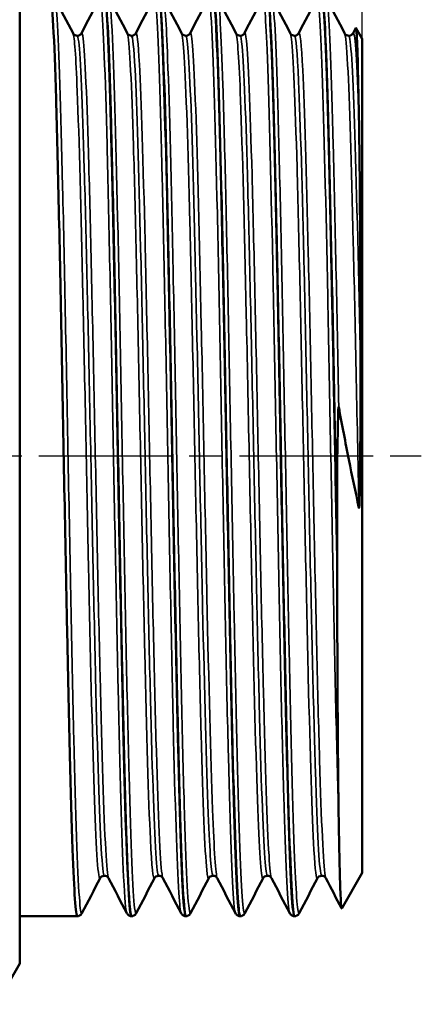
# Model space of a CAD drawing. Header units: millimetres. Extents: x 0 to 698, y -69 to 297.
# Tile 5 of 17: x 75 to 92, y 109 to 151. Entities that reach past the tile are written whole.
import ezdxf

# ---------------------------------------------------------------- set-up
doc = ezdxf.new("R2010")
doc.units = ezdxf.units.MM
doc.linetypes.add('CHAIN', pattern=[0.7087, 0.4724, -0.0591, 0.1181, -0.0591])
for name, color, linetype, lineweight in [('Видимые тонкие (ГОСТ)', 7, 'Continuous', 35), ('Видимый контур (ГОСТ)', 7, 'Continuous', 50), ('Осевая линия (ГОСТ)', 7, 'Continuous', 25), ('Размер (ГОСТ)', 7, 'Continuous', 25)]:
    doc.layers.add(name, color=color, linetype=linetype, lineweight=lineweight)
doc.styles.add('Обычный текст (ГОСТ)', font='GOST Common Italic.ttf')
doc.dimstyles.new('Обычный (ГОСТ)', dxfattribs={"dimtxt": 3.5, "dimasz": 3.5, "dimexe": 1, "dimexo": 0, "dimgap": 0.5, "dimtad": 1, "dimrnd": 1e-08, "dimtxsty": 'Обычный текст (ГОСТ)', "dimblk": 'Filled-1', "dimcen": 0.09, "dimdle": 15, "dimclrd": 256, "dimclre": 256, "dimclrt": 256, "dimazin": 2, "dimtfac": 0.714286, "dimtdec": 3, "dimtmove": 0, "dimatfit": 3, "dimfxl": 1, "dimtolj": 1, "dimlwd": 25, "dimlwe": 25, "dimarcsym": 0})

# ---------------------------------------------------------------- blocks, each defined once
blk = doc.blocks.new('Filled-1')
at = {"color": 0}
for p, q in [((0, 0), (-1, 0.143)), ((-1, 0.143), (-1, -0.143)), ((-1, 0), (0, 0)), ((-1, -0.143), (0, 0))]:
    blk.add_line(p, q, dxfattribs=at)
at = {"color": 0, "flags": 128}
blk.add_lwpolyline([(-1, -0.143), (0, 0), (-1, 0.143), (-1, -0.143)], dxfattribs=at)
at = {"color": 0}
blk.add_solid([(-1, -0.143), (0, 0), (-1, 0.143), (-1, -0.143)], dxfattribs=at)
blk = doc.blocks.new('*D13')
at = {"layer": 'Defpoints', "color": 0, "linetype": 'Continuous', "transparency": 16777216}
for p in [(89.247, 167.465), (89.247, 150.098), (52.547, 145.972)]:
    blk.add_point(p, dxfattribs=at)
at = {"layer": 'Размер (ГОСТ)', "linetype": 'Continuous', "lineweight": 25, "transparency": 16777216}
for p, q in [((52.547, 145.972), (52.547, 168.465)), ((89.247, 150.098), (89.247, 168.465)), ((56.047, 167.465), (85.747, 167.465))]:
    blk.add_line(p, q, dxfattribs=at)
at = {"layer": 'Размер (ГОСТ)', "linetype": 'Continuous', "lineweight": 25, "transparency": 16777216, "xscale": 3.5, "yscale": 3.5, "zscale": 3.5, "rotation": 180}
blk.add_blockref('Filled-1', (52.547, 167.465), dxfattribs=at)
at = {"layer": 'Размер (ГОСТ)', "linetype": 'Continuous', "lineweight": 25, "transparency": 16777216, "xscale": 3.5, "yscale": 3.5, "zscale": 3.5}
blk.add_blockref('Filled-1', (89.247, 167.465), dxfattribs=at)
at = {"layer": 'Размер (ГОСТ)', "linetype": 'Continuous', "lineweight": 25, "transparency": 16777216, "insert": (66.406, 172.165), "char_height": 3.5, "attachment_point": 1, "style": 'Обычный текст (ГОСТ)'}
blk.add_mtext('\\A1;36,7', dxfattribs=at)

msp = doc.modelspace()

# ---------------------------------------------------------------- linework, layer by layer
at = {"layer": 'Видимые тонкие (ГОСТ)'}
for points, knots in [([(77.378, 113.127), (77.341, 113.056), (77.304, 113.276), (77.267, 113.794), (77.189, 114.88), (77.111, 117.271), (77.033, 120.508), (76.956, 123.739), (76.878, 127.795), (76.8, 131.901), (76.72, 136.133), (76.64, 140.394), (76.56, 143.822), (76.482, 147.155), (76.405, 149.684), (76.327, 150.924), (76.294, 151.448), (76.261, 151.74), (76.228, 151.801)], [32.950414, 32.950414, 32.950414, 32.950414, 33.253955, 33.253955, 33.253955, 33.891744, 33.891744, 33.891744, 34.528389, 34.528389, 34.528389, 35.184479, 35.184479, 35.184479, 35.822341, 35.822341, 35.822341, 36.092007, 36.092007, 36.092007, 36.092007]), ([(79.276, 113.127), (79.231, 113.215), (79.186, 113.726), (79.142, 114.65), (79.064, 116.26), (78.986, 119.111), (78.908, 122.658), (78.831, 126.198), (78.753, 130.413), (78.675, 134.497), (78.597, 138.606), (78.519, 142.559), (78.441, 145.595), (78.363, 148.617), (78.286, 150.713), (78.208, 151.482), (78.18, 151.753), (78.153, 151.858), (78.126, 151.804)], [33.023032, 33.023032, 33.023032, 33.023032, 33.388748, 33.388748, 33.388748, 34.026277, 34.026277, 34.026277, 34.662707, 34.662707, 34.662707, 35.302914, 35.302914, 35.302914, 35.940323, 35.940323, 35.940323, 36.164624, 36.164624, 36.164624, 36.164624]), ([(79.678, 113.125), (79.655, 113.078), (79.631, 113.148), (79.608, 113.338), (79.53, 113.978), (79.451, 115.979), (79.373, 118.952), (79.295, 121.909), (79.216, 125.809), (79.138, 129.902), (79.06, 133.989), (78.982, 138.246), (78.904, 141.852), (78.827, 145.455), (78.749, 148.389), (78.671, 150.092), (78.623, 151.132), (78.576, 151.709), (78.528, 151.803)], [26.667229, 26.667229, 26.667229, 26.667229, 26.858307, 26.858307, 26.858307, 27.50171, 27.50171, 27.50171, 28.141533, 28.141533, 28.141533, 28.780603, 28.780603, 28.780603, 29.418975, 29.418975, 29.418975, 29.808821, 29.808821, 29.808821, 29.808821]), ([(81.576, 113.127), (81.543, 113.188), (81.511, 113.472), (81.479, 113.981), (81.4, 115.209), (81.322, 117.738), (81.244, 121.081), (81.166, 124.419), (81.088, 128.55), (81.01, 132.678), (80.932, 136.8), (80.854, 140.897), (80.776, 144.179), (80.698, 147.458), (80.62, 149.906), (80.542, 151.055), (80.504, 151.629), (80.465, 151.877), (80.426, 151.802)], [26.739846, 26.739846, 26.739846, 26.739846, 27.005238, 27.005238, 27.005238, 27.645683, 27.645683, 27.645683, 28.285332, 28.285332, 28.285332, 28.92424, 28.92424, 28.92424, 29.562462, 29.562462, 29.562462, 29.881439, 29.881439, 29.881439, 29.881439]), ([(81.978, 113.122), (81.965, 113.096), (81.953, 113.105), (81.94, 113.151), (81.862, 113.43), (81.784, 115.063), (81.706, 117.736), (81.628, 120.407), (81.551, 124.103), (81.473, 128.115), (81.395, 132.124), (81.317, 136.428), (81.239, 140.2), (81.162, 143.97), (81.084, 147.189), (81.006, 149.242), (80.947, 150.806), (80.887, 151.686), (80.828, 151.806)], [20.384044, 20.384044, 20.384044, 20.384044, 20.488169, 20.488169, 20.488169, 21.126499, 21.126499, 21.126499, 21.764501, 21.764501, 21.764501, 22.402189, 22.402189, 22.402189, 23.039576, 23.039576, 23.039576, 23.525636, 23.525636, 23.525636, 23.525636]), ([(83.876, 113.125), (83.854, 113.164), (83.832, 113.307), (83.81, 113.554), (83.732, 114.434), (83.654, 116.637), (83.577, 119.741), (83.499, 122.844), (83.421, 126.829), (83.343, 130.933), (83.265, 135.034), (83.187, 139.232), (83.11, 142.721), (83.032, 146.209), (82.954, 148.971), (82.876, 150.477), (82.826, 151.45), (82.776, 151.896), (82.726, 151.804)], [20.456661, 20.456661, 20.456661, 20.456661, 20.635732, 20.635732, 20.635732, 21.273985, 21.273985, 21.273985, 21.911914, 21.911914, 21.911914, 22.549531, 22.549531, 22.549531, 23.18685, 23.18685, 23.18685, 23.598254, 23.598254, 23.598254, 23.598254]), ([(84.278, 113.119), (84.203, 112.977), (84.128, 114.093), (84.052, 116.273), (83.975, 118.523), (83.897, 121.893), (83.82, 125.741), (83.742, 129.588), (83.664, 133.893), (83.587, 137.835), (83.506, 141.935), (83.425, 145.618), (83.345, 148.126), (83.273, 150.371), (83.2, 151.666), (83.128, 151.81)], [14.100858, 14.100858, 14.100858, 14.100858, 14.717277, 14.717277, 14.717277, 15.353231, 15.353231, 15.353231, 15.989075, 15.989075, 15.989075, 16.65044, 16.65044, 16.65044, 17.242451, 17.242451, 17.242451, 17.242451]), ([(86.176, 113.12), (86.168, 113.134), (86.161, 113.16), (86.153, 113.198), (86.076, 113.596), (85.998, 115.334), (85.921, 118.08), (85.843, 120.826), (85.765, 124.566), (85.688, 128.586), (85.61, 132.606), (85.533, 136.885), (85.455, 140.607), (85.375, 144.451), (85.295, 147.678), (85.215, 149.635), (85.152, 151.174), (85.089, 151.921), (85.026, 151.807)], [14.173476, 14.173476, 14.173476, 14.173476, 14.23428, 14.23428, 14.23428, 14.870319, 14.870319, 14.870319, 15.506246, 15.506246, 15.506246, 16.142065, 16.142065, 16.142065, 16.798649, 16.798649, 16.798649, 17.315068, 17.315068, 17.315068, 17.315068]), ([(86.578, 113.122), (86.513, 113.003), (86.448, 113.808), (86.383, 115.449), (86.305, 117.409), (86.227, 120.554), (86.15, 124.28), (86.072, 128.005), (85.994, 132.292), (85.916, 136.321), (85.839, 140.349), (85.761, 144.096), (85.683, 146.847), (85.605, 149.598), (85.528, 151.337), (85.45, 151.733), (85.443, 151.771), (85.435, 151.796), (85.428, 151.809)], [7.817673, 7.817673, 7.817673, 7.817673, 8.351002, 8.351002, 8.351002, 8.98823, 8.98823, 8.98823, 9.625315, 9.625315, 9.625315, 10.262261, 10.262261, 10.262261, 10.899072, 10.899072, 10.899072, 10.959266, 10.959266, 10.959266, 10.959266]), ([(88.251, 117.058), (88.173, 119.548), (88.095, 123.107), (88.018, 127.055), (87.94, 131.002), (87.862, 135.316), (87.784, 139.172), (87.707, 143.027), (87.629, 146.404), (87.551, 148.657), (87.476, 150.837), (87.401, 151.952), (87.326, 151.81)], [8.504354, 8.504354, 8.504354, 8.504354, 9.141547, 9.141547, 9.141547, 9.778598, 9.778598, 9.778598, 10.415512, 10.415512, 10.415512, 11.031883, 11.031883, 11.031883, 11.031883]), ([(88.251, 134.515), (88.173, 138.611), (88.095, 142.553), (88.017, 145.583), (87.939, 148.612), (87.861, 150.713), (87.784, 151.482), (87.765, 151.665), (87.747, 151.773), (87.728, 151.806)], [3.247678, 3.247678, 3.247678, 3.247678, 3.88616, 3.88616, 3.88616, 4.524473, 4.524473, 4.524473, 4.67608, 4.67608, 4.67608, 4.67608]), ([(78.505, 114.607), (78.464, 114.686), (78.423, 115.091), (78.383, 115.819), (78.303, 117.234), (78.224, 119.857), (78.144, 123.168), (78.065, 126.474), (77.986, 130.444), (77.907, 134.293), (77.827, 138.165), (77.747, 141.891), (77.668, 144.724), (77.588, 147.545), (77.509, 149.465), (77.43, 150.101), (77.405, 150.302), (77.38, 150.375), (77.355, 150.325)], [33.026031, 33.026031, 33.026031, 33.026031, 33.360374, 33.360374, 33.360374, 34.010748, 34.010748, 34.010748, 34.659971, 34.659971, 34.659971, 35.313036, 35.313036, 35.313036, 35.963194, 35.963194, 35.963194, 36.167624, 36.167624, 36.167624, 36.167624]), ([(80.805, 114.601), (80.792, 114.624), (80.779, 114.681), (80.767, 114.77), (80.687, 115.329), (80.607, 117.189), (80.527, 119.977), (80.448, 122.76), (80.368, 126.453), (80.288, 130.314), (80.209, 134.171), (80.129, 138.174), (80.05, 141.524), (79.97, 144.87), (79.891, 147.544), (79.811, 149.013), (79.759, 149.978), (79.707, 150.42), (79.655, 150.324)], [26.742846, 26.742846, 26.742846, 26.742846, 26.8476, 26.8476, 26.8476, 27.501101, 27.501101, 27.501101, 28.153762, 28.153762, 28.153762, 28.805639, 28.805639, 28.805639, 29.45679, 29.45679, 29.45679, 29.884438, 29.884438, 29.884438, 29.884438]), ([(83.105, 114.601), (83.039, 114.735), (82.973, 115.744), (82.907, 117.51), (82.828, 119.637), (82.748, 122.848), (82.669, 126.506), (82.589, 130.161), (82.51, 134.241), (82.431, 137.932), (82.351, 141.622), (82.272, 144.902), (82.193, 147.122), (82.113, 149.338), (82.034, 150.483), (81.955, 150.331)], [20.459661, 20.459661, 20.459661, 20.459661, 21.000496, 21.000496, 21.000496, 21.651362, 21.651362, 21.651362, 22.301899, 22.301899, 22.301899, 22.95212, 22.95212, 22.95212, 23.601253, 23.601253, 23.601253, 23.601253]), ([(85.405, 114.607), (85.369, 114.674), (85.334, 114.991), (85.298, 115.556), (85.219, 116.813), (85.14, 119.292), (85.061, 122.503), (84.981, 125.713), (84.902, 129.636), (84.823, 133.496), (84.742, 137.472), (84.66, 141.357), (84.579, 144.335), (84.499, 147.248), (84.419, 149.279), (84.339, 150.019), (84.311, 150.28), (84.283, 150.38), (84.255, 150.324)], [14.176475, 14.176475, 14.176475, 14.176475, 14.468259, 14.468259, 14.468259, 15.117016, 15.117016, 15.117016, 15.765658, 15.765658, 15.765658, 16.434005, 16.434005, 16.434005, 17.087578, 17.087578, 17.087578, 17.318068, 17.318068, 17.318068, 17.318068]), ([(87.705, 114.6), (87.695, 114.618), (87.685, 114.656), (87.676, 114.713), (87.596, 115.175), (87.517, 116.929), (87.438, 119.625), (87.358, 122.321), (87.279, 125.943), (87.2, 129.773), (87.12, 133.601), (87.041, 137.615), (86.962, 141.016), (86.882, 144.416), (86.803, 147.185), (86.724, 148.773), (86.668, 149.901), (86.611, 150.428), (86.555, 150.325)], [7.89329, 7.89329, 7.89329, 7.89329, 7.973596, 7.973596, 7.973596, 8.623694, 8.623694, 8.623694, 9.273643, 9.273643, 9.273643, 9.923445, 9.923445, 9.923445, 10.573105, 10.573105, 10.573105, 11.034883, 11.034883, 11.034883, 11.034883]), ([(89.105, 146.777), (89.025, 149.103), (88.946, 150.376), (88.866, 150.344), (88.862, 150.342), (88.859, 150.338), (88.855, 150.331)], [4.0696646, 4.0696646, 4.0696646, 4.0696646, 4.720735, 4.720735, 4.720735, 4.7516973, 4.7516973, 4.7516973, 4.7516973]), ([(78.149, 114.599), (78.143, 114.588), (78.137, 114.583), (78.131, 114.586), (78.052, 114.619), (77.972, 115.959), (77.893, 118.338), (77.814, 120.712), (77.734, 124.107), (77.655, 127.848), (77.576, 131.584), (77.497, 135.644), (77.418, 139.223), (77.338, 142.819), (77.259, 145.91), (77.179, 147.878), (77.119, 149.365), (77.059, 150.205), (76.999, 150.326)], [32.947415, 32.947415, 32.947415, 32.947415, 32.995417, 32.995417, 32.995417, 33.646534, 33.646534, 33.646534, 34.296375, 34.296375, 34.296375, 34.945162, 34.945162, 34.945162, 35.596846, 35.596846, 35.596846, 36.089007, 36.089007, 36.089007, 36.089007]), ([(78.327, 114.71), (78.282, 114.711), (78.238, 115.1), (78.193, 115.871), (78.114, 117.248), (78.034, 119.833), (77.955, 123.113), (77.875, 126.386), (77.796, 130.332), (77.717, 134.165), (77.637, 138.02), (77.557, 141.739), (77.477, 144.573), (77.398, 147.394), (77.318, 149.323), (77.239, 149.973), (77.218, 150.143), (77.198, 150.225), (77.177, 150.223)], [32.986723, 32.986723, 32.986723, 32.986723, 33.3516, 33.3516, 33.3516, 34.003058, 34.003058, 34.003058, 34.653358, 34.653358, 34.653358, 35.307527, 35.307527, 35.307527, 35.958772, 35.958772, 35.958772, 36.128316, 36.128316, 36.128316, 36.128316]), ([(80.449, 114.605), (80.391, 114.5), (80.333, 115.058), (80.275, 116.247), (80.196, 117.886), (80.116, 120.712), (80.036, 124.159), (79.957, 127.602), (79.877, 131.643), (79.798, 135.475), (79.718, 139.303), (79.639, 142.899), (79.559, 145.547), (79.48, 148.191), (79.4, 149.872), (79.321, 150.257), (79.313, 150.292), (79.306, 150.316), (79.299, 150.33)], [26.664229, 26.664229, 26.664229, 26.664229, 27.138097, 27.138097, 27.138097, 27.791218, 27.791218, 27.791218, 28.443523, 28.443523, 28.443523, 29.09507, 29.09507, 29.09507, 29.745918, 29.745918, 29.745918, 29.805822, 29.805822, 29.805822, 29.805822]), ([(80.627, 114.705), (80.612, 114.703), (80.597, 114.748), (80.581, 114.839), (80.501, 115.32), (80.422, 117.101), (80.342, 119.825), (80.262, 122.544), (80.182, 126.187), (80.102, 130.021), (80.023, 133.85), (79.943, 137.848), (79.863, 141.213), (79.784, 144.574), (79.704, 147.284), (79.625, 148.801), (79.575, 149.739), (79.526, 150.217), (79.477, 150.221)], [26.703538, 26.703538, 26.703538, 26.703538, 26.827964, 26.827964, 26.827964, 27.482563, 27.482563, 27.482563, 28.136316, 28.136316, 28.136316, 28.789282, 28.789282, 28.789282, 29.441519, 29.441519, 29.441519, 29.84513, 29.84513, 29.84513, 29.84513]), ([(82.749, 114.606), (82.719, 114.548), (82.69, 114.659), (82.661, 114.947), (82.581, 115.723), (82.502, 117.777), (82.422, 120.699), (82.343, 123.619), (82.264, 127.389), (82.184, 131.259), (82.105, 135.126), (82.025, 139.071), (81.946, 142.307), (81.867, 145.541), (81.787, 148.05), (81.708, 149.334), (81.672, 149.924), (81.635, 150.254), (81.599, 150.323)], [20.381044, 20.381044, 20.381044, 20.381044, 20.621858, 20.621858, 20.621858, 21.272923, 21.272923, 21.272923, 21.923649, 21.923649, 21.923649, 22.574053, 22.574053, 22.574053, 23.224146, 23.224146, 23.224146, 23.522637, 23.522637, 23.522637, 23.522637]), ([(82.927, 114.704), (82.86, 114.711), (82.792, 115.622), (82.725, 117.329), (82.646, 119.349), (82.566, 122.472), (82.487, 126.074), (82.407, 129.674), (82.328, 133.731), (82.248, 137.435), (82.169, 141.137), (82.089, 144.465), (82.01, 146.756), (81.932, 148.992), (81.854, 150.226), (81.777, 150.228)], [20.420352, 20.420352, 20.420352, 20.420352, 20.971175, 20.971175, 20.971175, 21.623124, 21.623124, 21.623124, 22.274741, 22.274741, 22.274741, 22.926041, 22.926041, 22.926041, 23.561945, 23.561945, 23.561945, 23.561945]), ([(85.049, 114.599), (84.973, 114.457), (84.897, 115.491), (84.822, 117.523), (84.742, 119.646), (84.663, 122.846), (84.584, 126.49), (84.501, 130.315), (84.418, 134.604), (84.335, 138.429), (84.254, 142.135), (84.174, 145.381), (84.094, 147.506), (84.029, 149.22), (83.964, 150.196), (83.899, 150.328)], [14.097859, 14.097859, 14.097859, 14.097859, 14.718546, 14.718546, 14.718546, 15.367259, 15.367259, 15.367259, 16.048055, 16.048055, 16.048055, 16.707577, 16.707577, 16.707577, 17.239451, 17.239451, 17.239451, 17.239451]), ([(85.227, 114.71), (85.191, 114.709), (85.156, 114.954), (85.12, 115.448), (85.041, 116.551), (84.962, 118.889), (84.883, 121.997), (84.803, 125.106), (84.724, 128.966), (84.645, 132.812), (84.563, 136.776), (84.481, 140.699), (84.4, 143.759), (84.32, 146.751), (84.24, 148.9), (84.16, 149.772), (84.132, 150.075), (84.105, 150.223), (84.077, 150.221)], [14.137167, 14.137167, 14.137167, 14.137167, 14.427976, 14.427976, 14.427976, 15.077804, 15.077804, 15.077804, 15.727516, 15.727516, 15.727516, 16.397054, 16.397054, 16.397054, 17.051724, 17.051724, 17.051724, 17.27876, 17.27876, 17.27876, 17.27876]), ([(87.349, 114.606), (87.299, 114.513), (87.249, 114.914), (87.199, 115.798), (87.12, 117.2), (87.04, 119.812), (86.961, 123.114), (86.882, 126.416), (86.802, 130.388), (86.723, 134.242), (86.644, 138.095), (86.564, 141.808), (86.485, 144.643), (86.406, 147.478), (86.327, 149.419), (86.247, 150.081), (86.231, 150.216), (86.215, 150.298), (86.199, 150.327)], [7.814673, 7.814673, 7.814673, 7.814673, 8.224404, 8.224404, 8.224404, 8.874445, 8.874445, 8.874445, 9.524337, 9.524337, 9.524337, 10.174084, 10.174084, 10.174084, 10.823689, 10.823689, 10.823689, 10.956266, 10.956266, 10.956266, 10.956266]), ([(87.527, 114.703), (87.519, 114.702), (87.51, 114.716), (87.502, 114.743), (87.422, 115.008), (87.343, 116.566), (87.263, 119.108), (87.184, 121.649), (87.105, 125.158), (87.025, 128.936), (86.946, 132.713), (86.866, 136.736), (86.787, 140.205), (86.707, 143.673), (86.628, 146.566), (86.549, 148.308), (86.491, 149.564), (86.434, 150.217), (86.377, 150.223)], [7.853982, 7.853982, 7.853982, 7.853982, 7.922568, 7.922568, 7.922568, 8.573744, 8.573744, 8.573744, 9.22477, 9.22477, 9.22477, 9.875649, 9.875649, 9.875649, 10.526384, 10.526384, 10.526384, 10.995574, 10.995574, 10.995574, 10.995574]), ([(89.105, 130.266), (89.025, 134.119), (88.946, 138.121), (88.866, 141.474), (88.787, 144.826), (88.707, 147.511), (88.628, 148.992), (88.585, 149.793), (88.542, 150.239), (88.499, 150.323)], [3.01832, 3.01832, 3.01832, 3.01832, 3.669674, 3.669674, 3.669674, 4.320851, 4.320851, 4.320851, 4.673081, 4.673081, 4.673081, 4.673081]), ([(89.172, 136.311), (89.092, 140.081), (89.013, 143.559), (88.933, 146.048), (88.854, 148.536), (88.774, 150.022), (88.694, 150.207), (88.689, 150.221), (88.683, 150.228), (88.677, 150.227)], [3.359826, 3.359826, 3.359826, 3.359826, 4.012154, 4.012154, 4.012154, 4.664307, 4.664307, 4.664307, 4.712389, 4.712389, 4.712389, 4.712389])]:
    msp.add_open_spline(points, degree=3, knots=knots, dxfattribs=at)
at = {"layer": 'Видимый контур (ГОСТ)'}
for p, q in [((74.747, 110.988), (74.747, 153.942)), ((88.855, 150.331), (88.973, 150.558)), ((89.247, 150.098), (88.981, 150.559)), ((89.247, 114.832), (89.247, 150.098)), ((88.184, 128.361), (88.184, 127.945)), ((89.247, 114.832), (88.376, 113.323)), ((77.181, 112.99), (74.747, 112.99)), ((79.481, 112.99), (79.473, 112.99)), ((81.781, 112.99), (81.773, 112.99)), ((84.081, 112.99), (84.073, 112.99)), ((86.381, 112.99), (86.373, 112.99)), ((74.747, 110.988), (73.752, 109.265))]:
    msp.add_line(p, q, dxfattribs=at)
for points, knots in [([(77.181, 112.992), (77.114, 112.996), (77.048, 113.981), (76.981, 115.828), (76.903, 117.976), (76.825, 121.276), (76.748, 125.1), (76.67, 128.918), (76.593, 133.237), (76.515, 137.235), (76.437, 141.254), (76.359, 144.927), (76.282, 147.549), (76.204, 150.161), (76.126, 151.715), (76.049, 151.917), (76.043, 151.932), (76.037, 151.94), (76.031, 151.939)], [32.985981, 32.985981, 32.985981, 32.985981, 33.533419, 33.533419, 33.533419, 34.169725, 34.169725, 34.169725, 34.804982, 34.804982, 34.804982, 35.443534, 35.443534, 35.443534, 36.079486, 36.079486, 36.079486, 36.128316, 36.128316, 36.128316, 36.128316]), ([(78.323, 151.932), (78.353, 151.935), (78.383, 151.741), (78.413, 151.346), (78.491, 150.334), (78.569, 148.012), (78.646, 144.822), (78.724, 141.632), (78.801, 137.592), (78.879, 133.471), (78.956, 129.351), (79.034, 125.172), (79.112, 121.729), (79.189, 118.288), (79.267, 115.601), (79.344, 114.181), (79.387, 113.395), (79.43, 112.999), (79.473, 112.998)], [-36.129057, -36.129057, -36.129057, -36.129057, -35.880715, -35.880715, -35.880715, -35.244901, -35.244901, -35.244901, -34.609218, -34.609218, -34.609218, -33.973662, -33.973662, -33.973662, -33.338231, -33.338231, -33.338231, -32.986723, -32.986723, -32.986723, -32.986723]), ([(79.481, 112.997), (79.425, 113.001), (79.369, 113.68), (79.313, 114.995), (79.235, 116.83), (79.157, 119.888), (79.079, 123.581), (79.001, 127.27), (78.923, 131.572), (78.846, 135.66), (78.768, 139.744), (78.69, 143.594), (78.612, 146.471), (78.534, 149.344), (78.457, 151.232), (78.379, 151.773), (78.363, 151.884), (78.347, 151.938), (78.331, 151.936)], [26.702796, 26.702796, 26.702796, 26.702796, 27.161373, 27.161373, 27.161373, 27.800658, 27.800658, 27.800658, 28.439164, 28.439164, 28.439164, 29.076944, 29.076944, 29.076944, 29.714052, 29.714052, 29.714052, 29.84513, 29.84513, 29.84513, 29.84513]), ([(80.623, 151.931), (80.664, 151.932), (80.705, 151.568), (80.746, 150.84), (80.825, 149.465), (80.903, 146.799), (80.981, 143.358), (81.059, 139.919), (81.137, 135.724), (81.215, 131.579), (81.292, 127.437), (81.37, 123.369), (81.448, 120.156), (81.526, 116.945), (81.604, 114.605), (81.682, 113.587), (81.712, 113.191), (81.743, 112.996), (81.773, 112.997)], [-29.845872, -29.845872, -29.845872, -29.845872, -29.507443, -29.507443, -29.507443, -28.867945, -28.867945, -28.867945, -28.22885, -28.22885, -28.22885, -27.590146, -27.590146, -27.590146, -26.951818, -26.951818, -26.951818, -26.703538, -26.703538, -26.703538, -26.703538]), ([(81.781, 112.998), (81.738, 112.997), (81.695, 113.391), (81.653, 114.173), (81.575, 115.593), (81.497, 118.287), (81.419, 121.739), (81.342, 125.191), (81.264, 129.381), (81.186, 133.51), (81.109, 137.636), (81.031, 141.679), (80.953, 144.865), (80.876, 148.051), (80.798, 150.363), (80.72, 151.362), (80.69, 151.745), (80.661, 151.934), (80.631, 151.932)], [20.41961, 20.41961, 20.41961, 20.41961, 20.770695, 20.770695, 20.770695, 21.40792, 21.40792, 21.40792, 22.044825, 22.044825, 22.044825, 22.681423, 22.681423, 22.681423, 23.317726, 23.317726, 23.317726, 23.561945, 23.561945, 23.561945, 23.561945]), ([(82.923, 151.934), (82.976, 151.931), (83.028, 151.324), (83.081, 150.143), (83.159, 148.411), (83.237, 145.452), (83.314, 141.832), (83.392, 138.214), (83.469, 133.953), (83.547, 129.863), (83.624, 125.774), (83.702, 121.877), (83.78, 118.914), (83.857, 115.952), (83.935, 113.939), (84.012, 113.257), (84.032, 113.079), (84.053, 112.993), (84.073, 112.995)], [-23.562687, -23.562687, -23.562687, -23.562687, -23.129006, -23.129006, -23.129006, -22.49294, -22.49294, -22.49294, -21.857144, -21.857144, -21.857144, -21.221605, -21.221605, -21.221605, -20.586311, -20.586311, -20.586311, -20.420352, -20.420352, -20.420352, -20.420352]), ([(84.081, 112.997), (84.051, 112.994), (84.021, 113.186), (83.991, 113.575), (83.913, 114.578), (83.836, 116.89), (83.758, 120.069), (83.681, 123.249), (83.603, 127.279), (83.526, 131.395), (83.449, 135.51), (83.371, 139.688), (83.294, 143.135), (83.214, 146.676), (83.134, 149.425), (83.055, 150.832), (83.014, 151.563), (82.972, 151.931), (82.931, 151.931)], [14.136425, 14.136425, 14.136425, 14.136425, 14.382982, 14.382982, 14.382982, 15.01804, 15.01804, 15.01804, 15.652988, 15.652988, 15.652988, 16.287828, 16.287828, 16.287828, 16.939857, 16.939857, 16.939857, 17.27876, 17.27876, 17.27876, 17.27876]), ([(85.223, 151.937), (85.286, 151.932), (85.349, 151.06), (85.412, 149.408), (85.489, 147.37), (85.567, 144.156), (85.645, 140.38), (85.722, 136.607), (85.8, 132.294), (85.877, 128.262), (85.955, 124.234), (86.033, 120.508), (86.11, 117.795), (86.188, 115.083), (86.265, 113.397), (86.343, 113.056), (86.353, 113.012), (86.363, 112.991), (86.373, 112.991)], [-17.279501, -17.279501, -17.279501, -17.279501, -16.76311, -16.76311, -16.76311, -16.126495, -16.126495, -16.126495, -15.490457, -15.490457, -15.490457, -14.854945, -14.854945, -14.854945, -14.219906, -14.219906, -14.219906, -14.137167, -14.137167, -14.137167, -14.137167]), ([(86.381, 112.995), (86.36, 112.992), (86.339, 113.085), (86.318, 113.276), (86.24, 113.981), (86.163, 116.022), (86.085, 119.008), (86.007, 121.993), (85.93, 125.908), (85.852, 130.005), (85.775, 134.101), (85.697, 138.357), (85.619, 141.962), (85.542, 145.566), (85.464, 148.5), (85.387, 150.204), (85.335, 151.344), (85.283, 151.929), (85.231, 151.933)], [7.85324, 7.85324, 7.85324, 7.85324, 8.025587, 8.025587, 8.025587, 8.661932, 8.661932, 8.661932, 9.298134, 9.298134, 9.298134, 9.934196, 9.934196, 9.934196, 10.570121, 10.570121, 10.570121, 10.995574, 10.995574, 10.995574, 10.995574]), ([(87.523, 151.939), (87.596, 151.939), (87.669, 150.738), (87.743, 148.533), (87.821, 146.189), (87.899, 142.723), (87.977, 138.802), (88.046, 135.33), (88.115, 131.517), (88.184, 127.945)], [-10.996316, -10.996316, -10.996316, -10.996316, -10.395057, -10.395057, -10.395057, -9.756212, -9.756212, -9.756212, -9.190555, -9.190555, -9.190555, -9.190555]), ([(88.184, 128.361), (88.106, 132.407), (88.028, 136.73), (87.95, 140.5), (87.872, 144.269), (87.795, 147.467), (87.717, 149.48), (87.655, 151.084), (87.593, 151.93), (87.531, 151.936)], [2.929278, 2.929278, 2.929278, 2.929278, 3.566887, 3.566887, 3.566887, 4.204326, 4.204326, 4.204326, 4.712389, 4.712389, 4.712389, 4.712389]), ([(76.999, 150.331), (77.003, 150.322), (77.011, 150.307), (77.047, 150.273), (77.064, 150.259), (77.113, 150.236), (77.145, 150.228), (77.177, 150.228)], [0, 0, 0, 0, 0.03585271, 0.03585271, 0.05465291, 0.05465291, 0.07415995, 0.07415995, 0.07415995, 0.07415995]), ([(77.177, 150.228), (77.222, 150.228), (77.266, 150.245), (77.317, 150.279), (77.33, 150.295), (77.348, 150.317), (77.352, 150.325), (77.355, 150.331)], [0, 0, 0, 0, 0.02749297, 0.02749297, 0.05149307, 0.05149307, 0.07412867, 0.07412867, 0.07412867, 0.07412867]), ([(79.299, 150.331), (79.303, 150.322), (79.311, 150.307), (79.347, 150.273), (79.364, 150.259), (79.413, 150.236), (79.445, 150.228), (79.477, 150.228)], [0, 0, 0, 0, 0.03585271, 0.03585271, 0.05465291, 0.05465291, 0.07415995, 0.07415995, 0.07415995, 0.07415995]), ([(79.477, 150.228), (79.522, 150.228), (79.566, 150.245), (79.617, 150.279), (79.63, 150.295), (79.648, 150.317), (79.652, 150.325), (79.655, 150.331)], [0, 0, 0, 0, 0.02749297, 0.02749297, 0.05149307, 0.05149307, 0.07412867, 0.07412867, 0.07412867, 0.07412867]), ([(81.599, 150.331), (81.603, 150.322), (81.611, 150.307), (81.647, 150.273), (81.664, 150.259), (81.713, 150.236), (81.745, 150.228), (81.777, 150.228)], [0, 0, 0, 0, 0.03585271, 0.03585271, 0.05465291, 0.05465291, 0.07415995, 0.07415995, 0.07415995, 0.07415995]), ([(81.777, 150.228), (81.822, 150.228), (81.866, 150.245), (81.917, 150.279), (81.93, 150.295), (81.948, 150.317), (81.952, 150.325), (81.955, 150.331)], [0, 0, 0, 0, 0.02749297, 0.02749297, 0.05149307, 0.05149307, 0.07412867, 0.07412867, 0.07412867, 0.07412867]), ([(83.899, 150.331), (83.903, 150.322), (83.911, 150.307), (83.947, 150.273), (83.964, 150.259), (84.013, 150.236), (84.045, 150.228), (84.077, 150.228)], [0, 0, 0, 0, 0.03585271, 0.03585271, 0.05465291, 0.05465291, 0.07415995, 0.07415995, 0.07415995, 0.07415995]), ([(84.077, 150.228), (84.122, 150.228), (84.166, 150.245), (84.217, 150.279), (84.23, 150.295), (84.248, 150.317), (84.252, 150.325), (84.255, 150.331)], [0, 0, 0, 0, 0.02749297, 0.02749297, 0.05149307, 0.05149307, 0.07412867, 0.07412867, 0.07412867, 0.07412867]), ([(86.199, 150.331), (86.203, 150.322), (86.211, 150.307), (86.247, 150.273), (86.264, 150.259), (86.313, 150.236), (86.345, 150.228), (86.377, 150.228)], [0, 0, 0, 0, 0.03585271, 0.03585271, 0.05465291, 0.05465291, 0.07415995, 0.07415995, 0.07415995, 0.07415995]), ([(86.377, 150.228), (86.422, 150.228), (86.466, 150.245), (86.517, 150.279), (86.53, 150.295), (86.548, 150.317), (86.552, 150.325), (86.555, 150.331)], [0, 0, 0, 0, 0.02749297, 0.02749297, 0.05149307, 0.05149307, 0.07412867, 0.07412867, 0.07412867, 0.07412867]), ([(88.499, 150.331), (88.503, 150.322), (88.511, 150.307), (88.547, 150.273), (88.564, 150.259), (88.613, 150.236), (88.645, 150.228), (88.677, 150.228)], [0, 0, 0, 0, 0.03585271, 0.03585271, 0.05465291, 0.05465291, 0.07415995, 0.07415995, 0.07415995, 0.07415995]), ([(88.677, 150.228), (88.722, 150.228), (88.766, 150.245), (88.817, 150.279), (88.83, 150.295), (88.848, 150.317), (88.852, 150.325), (88.855, 150.331)], [0, 0, 0, 0, 0.02749297, 0.02749297, 0.05149307, 0.05149307, 0.07412867, 0.07412867, 0.07412867, 0.07412867]), ([(89.105, 146.777), (89.087, 147.772), (89.07, 148.589), (89.035, 149.826), (89.018, 150.238), (88.991, 150.534), (88.982, 150.575), (88.973, 150.558)], [-8.290141, -8.290141, -8.290141, -8.290141, -7.803181, -7.803181, -7.313795, -7.313795, -7.059515, -7.059515, -7.059515, -7.059515]), ([(89.172, 136.311), (89.172, 138.385), (89.165, 140.358), (89.143, 143.923), (89.127, 145.484), (89.105, 146.777)], [-1.26917, -1.26917, -1.26917, -1.26917, -0.6315, -0.6315, 0, 0, 0, 0]), ([(89.105, 130.266), (89.105, 130.264), (89.106, 130.261), (89.107, 130.258), (89.107, 130.257), (89.108, 130.256), (89.108, 130.256), (89.109, 130.256), (89.109, 130.256), (89.11, 130.256), (89.11, 130.256), (89.111, 130.257), (89.111, 130.257), (89.112, 130.259), (89.112, 130.261), (89.115, 130.272), (89.117, 130.29), (89.124, 130.367), (89.129, 130.463), (89.141, 130.84), (89.148, 131.252), (89.166, 132.89), (89.172, 134.47), (89.172, 136.311)], [-1.008289, -1.008289, -1.008289, -1.008289, -0.996368, -0.996368, -0.990784, -0.990784, -0.987816, -0.987816, -0.98553, -0.98553, -0.983066, -0.983066, -0.979407, -0.979407, -0.972483, -0.972483, -0.93266, -0.93266, -0.821366, -0.821366, -0.565673, -0.565673, 0, 0, 0, 0]), ([(88.184, 128.361), (88.184, 130.146), (88.171, 132.307), (88.226, 134.297), (88.231, 134.423), (88.238, 134.496), (88.24, 134.51), (88.242, 134.521), (88.243, 134.523), (88.244, 134.526), (88.244, 134.527), (88.245, 134.528), (88.245, 134.528), (88.246, 134.528), (88.246, 134.528), (88.247, 134.528), (88.247, 134.528), (88.247, 134.527), (88.248, 134.526), (88.249, 134.523), (88.25, 134.519), (88.251, 134.515)], [-0.2985281, -0.2985281, -0.2985281, -0.2985281, -0.0332028, -0.0332028, -0.0090805, -0.0090805, -0.0045766, -0.0045766, -0.0033099, -0.0033099, -0.0027904, -0.0027904, -0.002494, -0.002494, -0.0022469, -0.0022469, -0.0019661, -0.0019661, -0.0015242, -0.0015242, 0, 0, 0, 0]), ([(88.251, 134.515), (88.391, 133.765), (88.533, 133.027), (88.818, 131.607), (88.96, 130.926), (89.105, 130.266)], [-0.4599971, -0.4599971, -0.4599971, -0.4599971, -0.2260642, -0.2260642, 0, 0, 0, 0]), ([(88.251, 117.058), (88.229, 118.359), (88.214, 119.965), (88.192, 123.668), (88.185, 125.753), (88.184, 127.945)], [-1.336125, -1.336125, -1.336125, -1.336125, -0.676161, -0.676161, 0, 0, 0, 0]), ([(88.376, 113.323), (88.359, 113.294), (88.343, 113.483), (88.301, 114.494), (88.276, 115.572), (88.251, 117.058)], [-1.256509, -1.256509, -1.256509, -1.256509, -0.753724, -0.753724, 0, 0, 0, 0]), ([(78.327, 114.702), (78.281, 114.702), (78.238, 114.685), (78.187, 114.65), (78.173, 114.635), (78.156, 114.612), (78.152, 114.604), (78.149, 114.599)], [0, 0, 0, 0, 0.02749297, 0.02749297, 0.05149307, 0.05149307, 0.07412867, 0.07412867, 0.07412867, 0.07412867]), ([(78.505, 114.599), (78.5, 114.607), (78.493, 114.623), (78.457, 114.657), (78.44, 114.671), (78.391, 114.693), (78.359, 114.702), (78.327, 114.702)], [0, 0, 0, 0, 0.03585271, 0.03585271, 0.05465291, 0.05465291, 0.07415995, 0.07415995, 0.07415995, 0.07415995]), ([(80.627, 114.702), (80.581, 114.702), (80.538, 114.685), (80.487, 114.65), (80.473, 114.635), (80.456, 114.612), (80.452, 114.604), (80.449, 114.599)], [0, 0, 0, 0, 0.02749297, 0.02749297, 0.05149307, 0.05149307, 0.07412867, 0.07412867, 0.07412867, 0.07412867]), ([(80.805, 114.599), (80.8, 114.607), (80.793, 114.623), (80.757, 114.657), (80.74, 114.671), (80.691, 114.693), (80.659, 114.702), (80.627, 114.702)], [0, 0, 0, 0, 0.03585271, 0.03585271, 0.05465291, 0.05465291, 0.07415995, 0.07415995, 0.07415995, 0.07415995]), ([(82.927, 114.702), (82.881, 114.702), (82.838, 114.685), (82.787, 114.65), (82.773, 114.635), (82.756, 114.612), (82.752, 114.604), (82.749, 114.599)], [0, 0, 0, 0, 0.02749297, 0.02749297, 0.05149307, 0.05149307, 0.07412867, 0.07412867, 0.07412867, 0.07412867]), ([(83.105, 114.599), (83.1, 114.607), (83.093, 114.623), (83.057, 114.657), (83.04, 114.671), (82.991, 114.693), (82.959, 114.702), (82.927, 114.702)], [0, 0, 0, 0, 0.03585271, 0.03585271, 0.05465291, 0.05465291, 0.07415995, 0.07415995, 0.07415995, 0.07415995]), ([(85.227, 114.702), (85.181, 114.702), (85.138, 114.685), (85.087, 114.65), (85.073, 114.635), (85.056, 114.612), (85.052, 114.604), (85.049, 114.599)], [0, 0, 0, 0, 0.02749297, 0.02749297, 0.05149307, 0.05149307, 0.07412867, 0.07412867, 0.07412867, 0.07412867]), ([(85.405, 114.599), (85.4, 114.607), (85.393, 114.623), (85.357, 114.657), (85.34, 114.671), (85.291, 114.693), (85.259, 114.702), (85.227, 114.702)], [0, 0, 0, 0, 0.03585271, 0.03585271, 0.05465291, 0.05465291, 0.07415995, 0.07415995, 0.07415995, 0.07415995]), ([(87.527, 114.702), (87.481, 114.702), (87.438, 114.685), (87.387, 114.65), (87.373, 114.635), (87.356, 114.612), (87.352, 114.604), (87.349, 114.599)], [0, 0, 0, 0, 0.02749297, 0.02749297, 0.05149307, 0.05149307, 0.07412867, 0.07412867, 0.07412867, 0.07412867]), ([(87.705, 114.599), (87.7, 114.607), (87.693, 114.623), (87.657, 114.657), (87.64, 114.671), (87.591, 114.693), (87.559, 114.702), (87.527, 114.702)], [0, 0, 0, 0, 0.03585271, 0.03585271, 0.05465291, 0.05465291, 0.07415995, 0.07415995, 0.07415995, 0.07415995]), ([(77.378, 113.119), (77.369, 113.102), (77.357, 113.08), (77.316, 113.04), (77.297, 113.026), (77.247, 113.001), (77.215, 112.991), (77.181, 112.99)], [0, 0, 0, 0, 0.03572624, 0.03572624, 0.05433107, 0.05433107, 0.0736091, 0.0736091, 0.0736091, 0.0736091]), ([(79.473, 112.99), (79.426, 112.992), (79.383, 113.009), (79.328, 113.047), (79.311, 113.066), (79.289, 113.096), (79.281, 113.108), (79.276, 113.119)], [0, 0, 0, 0, 0.02661627, 0.02661627, 0.05115184, 0.05115184, 0.07357311, 0.07357311, 0.07357311, 0.07357311]), ([(79.678, 113.119), (79.669, 113.102), (79.657, 113.08), (79.616, 113.04), (79.597, 113.026), (79.547, 113.001), (79.515, 112.991), (79.481, 112.99)], [0, 0, 0, 0, 0.03572624, 0.03572624, 0.05433107, 0.05433107, 0.0736091, 0.0736091, 0.0736091, 0.0736091]), ([(81.773, 112.99), (81.726, 112.992), (81.683, 113.009), (81.628, 113.047), (81.611, 113.066), (81.589, 113.096), (81.581, 113.108), (81.576, 113.119)], [0, 0, 0, 0, 0.02661627, 0.02661627, 0.05115184, 0.05115184, 0.07357311, 0.07357311, 0.07357311, 0.07357311]), ([(81.978, 113.119), (81.969, 113.102), (81.957, 113.08), (81.916, 113.04), (81.897, 113.026), (81.847, 113.001), (81.815, 112.991), (81.781, 112.99)], [0, 0, 0, 0, 0.03572624, 0.03572624, 0.05433107, 0.05433107, 0.0736091, 0.0736091, 0.0736091, 0.0736091]), ([(84.073, 112.99), (84.026, 112.992), (83.983, 113.009), (83.928, 113.047), (83.911, 113.066), (83.889, 113.096), (83.881, 113.108), (83.876, 113.119)], [0, 0, 0, 0, 0.02661627, 0.02661627, 0.05115184, 0.05115184, 0.07357311, 0.07357311, 0.07357311, 0.07357311]), ([(84.278, 113.119), (84.269, 113.102), (84.257, 113.08), (84.216, 113.04), (84.197, 113.026), (84.147, 113.001), (84.115, 112.991), (84.081, 112.99)], [0, 0, 0, 0, 0.03572624, 0.03572624, 0.05433107, 0.05433107, 0.0736091, 0.0736091, 0.0736091, 0.0736091]), ([(86.373, 112.99), (86.326, 112.992), (86.283, 113.009), (86.228, 113.047), (86.211, 113.066), (86.189, 113.096), (86.181, 113.108), (86.176, 113.119)], [0, 0, 0, 0, 0.02661627, 0.02661627, 0.05115184, 0.05115184, 0.07357311, 0.07357311, 0.07357311, 0.07357311]), ([(86.578, 113.119), (86.569, 113.102), (86.557, 113.08), (86.516, 113.04), (86.497, 113.026), (86.447, 113.001), (86.415, 112.991), (86.381, 112.99)], [0, 0, 0, 0, 0.03572624, 0.03572624, 0.05433107, 0.05433107, 0.0736091, 0.0736091, 0.0736091, 0.0736091])]:
    msp.add_open_spline(points, degree=3, knots=knots, dxfattribs=at)
for points in [[(76.228, 151.81), (76.485, 151.317), (76.742, 150.824), (76.999, 150.331)], [(77.355, 150.331), (77.612, 150.824), (77.869, 151.317), (78.126, 151.81)], [(78.528, 151.81), (78.785, 151.317), (79.042, 150.824), (79.299, 150.331)], [(79.655, 150.331), (79.912, 150.824), (80.169, 151.317), (80.426, 151.81)], [(80.828, 151.81), (81.085, 151.317), (81.342, 150.824), (81.599, 150.331)], [(81.955, 150.331), (82.212, 150.824), (82.469, 151.317), (82.726, 151.81)], [(83.128, 151.81), (83.385, 151.317), (83.642, 150.824), (83.899, 150.331)], [(84.255, 150.331), (84.512, 150.824), (84.769, 151.317), (85.026, 151.81)], [(85.428, 151.81), (85.685, 151.317), (85.942, 150.824), (86.199, 150.331)], [(86.555, 150.331), (86.812, 150.824), (87.069, 151.317), (87.326, 151.81)], [(87.728, 151.81), (87.985, 151.317), (88.242, 150.824), (88.499, 150.331)], [(78.149, 114.599), (77.892, 114.106), (77.635, 113.612), (77.378, 113.119)], [(79.276, 113.119), (79.019, 113.612), (78.762, 114.106), (78.505, 114.599)], [(80.449, 114.599), (80.192, 114.106), (79.935, 113.612), (79.678, 113.119)], [(81.576, 113.119), (81.319, 113.612), (81.062, 114.106), (80.805, 114.599)], [(82.749, 114.599), (82.492, 114.106), (82.235, 113.612), (81.978, 113.119)], [(83.876, 113.119), (83.619, 113.612), (83.362, 114.106), (83.105, 114.599)], [(85.049, 114.599), (84.792, 114.106), (84.535, 113.612), (84.278, 113.119)], [(86.176, 113.119), (85.919, 113.612), (85.662, 114.106), (85.405, 114.599)], [(87.349, 114.599), (87.092, 114.106), (86.835, 113.612), (86.578, 113.119)], [(88.369, 113.324), (88.148, 113.749), (87.926, 114.174), (87.705, 114.599)]]:
    msp.add_open_spline(points, degree=3, dxfattribs=at)
at = {"layer": 'Осевая линия (ГОСТ)', "linetype": 'CHAIN', "ltscale": 11.993792}
msp.add_line((50.047, 132.465), (91.747, 132.465), dxfattribs=at)

# ---------------------------------------------------------------- dimensions: what is measured, and where the dimension line sits
at = {"layer": 'Размер (ГОСТ)', "linetype": 'Continuous', "lineweight": 25}
dim = msp.add_linear_dim(base=(89.247, 167.465), p1=(52.547, 145.972), p2=(89.247, 150.098), dimstyle='Обычный (ГОСТ)', override={"dimgap": 0.5, "dimdec": 2, "dimtol": 0, "dimlim": 0, "dimtp": 0, "dimtm": 0, "dimtdec": 3, "dimtofl": 0, "dimatfit": 1}, dxfattribs=at)
dim.commit()
dim.dimension.update_dxf_attribs({"geometry": '*D13', "text_midpoint": (70.897, 167.465), "dimtype": 160})

doc.saveas('drawing.dxf')
